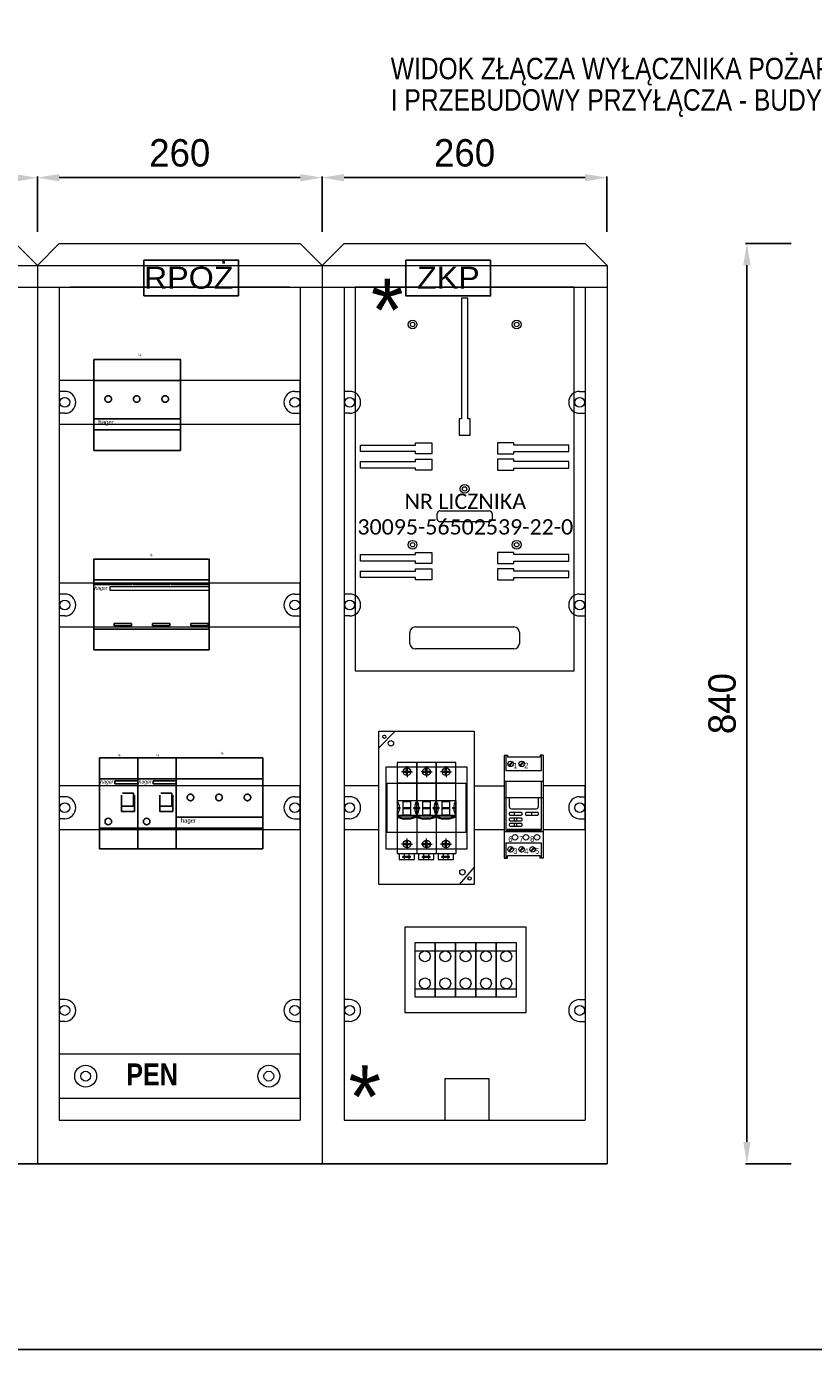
# Model space of a CAD drawing. Header units: centimetres. Extents: x -16053 to 7031, y -7778 to 254.
# Tile 254 of 256: x 4404 to 5122, y -7778 to -6570. Entities that reach past the tile are written whole.
import ezdxf
from ezdxf.enums import TextEntityAlignment as Align

# ---------------------------------------------------------------- set-up
doc = ezdxf.new("R2010")
doc.units = ezdxf.units.CM
doc.header["$MEASUREMENT"] = 0
doc.linetypes.add('ACAD_ISO04W100', pattern=[30, 24, -3, 0, -3])
doc.layers.get('0').update_dxf_attribs({"linetype": 'CONTINUOUS'})
doc.layers.get('Defpoints').update_dxf_attribs({"linetype": 'CONTINUOUS'})
for name, color, linetype, lineweight in [('2DE_OBJ_Hager-Apparatus', 7, 'CONTINUOUS', 25), ('2DE_TXTNUM', 3, 'CONTINUOUS', 15), ('AKCESORIA', 7, 'CONTINUOUS', 5), ('E_Urządzenia', 2, 'CONTINUOUS', 15), ('Obudowa', 6, 'CONTINUOUS', 15), ('Osie', 6, 'ACAD_ISO04W100', 15), ('URZADZENIA', 4, 'CONTINUOUS', 15), ('Wymiar', 247, 'CONTINUOUS', 9)]:
    doc.layers.add(name, color=color, linetype=linetype, lineweight=lineweight)
for name, color, linetype in [('2DE_TXTPFN', 151, 'CONTINUOUS'), ('CP_HIDDE_APPARATUS', 7, 'CONTINUOUS'), ('CP_UCSSPEC', 7, 'CONTINUOUS'), ('jt_tabela', 130, 'CONTINUOUS'), ('OPISY ELEKTRYCZNE', 120, 'CONTINUOUS'), ('POŁĄCZENIA', 5, 'CONTINUOUS')]:
    doc.layers.add(name, color=color, linetype=linetype)
doc.layers.get('CP_UCSSPEC').off()
doc.styles.add('Arial Narrow', font='txt')
doc.styles.add('CP_ATTR', font='txt')
doc.styles.add('CP_ELATT', font='txt')
doc.styles.add('CP_ELATT_IT', font='cp_simplex.shx', dxfattribs={"oblique": 15})
doc.styles.add('CP_TXTCON', font='arial.ttf', dxfattribs={"width": 0.8})
doc.styles.add('RNN', font='txt', dxfattribs={"width": 1.1})
doc.styles.add('STYLE133', font='ariali.ttf')
doc.styles.add('WMF-Arial0', font='txt')
doc.dimstyles.new('ISO-25', dxfattribs={"dimtxt": 2.5, "dimasz": 2.5, "dimexe": 1.25, "dimexo": 0.625, "dimtad": 1, "dimtxsty": 'Standard', "dimcen": 2.5, "dimadec": 0, "dimazin": 0, "dimtfac": 1, "dimtmove": 0, "dimatfit": 3, "dimfxl": 1, "dimarcsym": 0})

# ---------------------------------------------------------------- blocks, each defined once
blk = doc.blocks.new('*D284')
at = {"layer": 'Defpoints', "color": 0}
for p in [(4413.8, -6708.3), (4013.8, -6758.1), (4413.8, -6758.1)]:
    blk.add_point(p, dxfattribs=at)
at = {"layer": 'Wymiar', "color": 0, "lineweight": -2}
for p, q in [((4013.8, -6757.5), (4013.8, -6707)), ((4033.8, -6708.3), (4393.8, -6708.3)), ((4413.8, -6757.5), (4413.8, -6707))]:
    blk.add_line(p, q, dxfattribs=at)
at = {"layer": 'Wymiar', "color": 0}
for points in [[(4033.8, -6704.9), (4033.8, -6711.6), (4013.8, -6708.3)], [(4393.8, -6711.6), (4393.8, -6704.9), (4413.8, -6708.3)]]:
    blk.add_solid(points, dxfattribs=at)
at = {"layer": 'Wymiar', "color": 0, "insert": (4213.8, -6685.8), "char_height": 25, "attachment_point": 5}
blk.add_mtext('400', dxfattribs=at)
blk = doc.blocks.new('*D285')
at = {"layer": 'Defpoints', "color": 0}
for p in [(4673.8, -6708.1), (4413.8, -6758.1), (4673.8, -6758.1)]:
    blk.add_point(p, dxfattribs=at)
at = {"layer": 'Wymiar', "color": 0, "lineweight": -2}
for p, q in [((4413.8, -6757.5), (4413.8, -6706.9)), ((4433.8, -6708.1), (4653.8, -6708.1)), ((4673.8, -6757.5), (4673.8, -6706.9))]:
    blk.add_line(p, q, dxfattribs=at)
at = {"layer": 'Wymiar', "color": 0}
for points in [[(4433.8, -6704.8), (4433.8, -6711.5), (4413.8, -6708.1)], [(4653.8, -6711.5), (4653.8, -6704.8), (4673.8, -6708.1)]]:
    blk.add_solid(points, dxfattribs=at)
at = {"layer": 'Wymiar', "color": 0, "insert": (4543.8, -6685.6), "char_height": 25, "attachment_point": 5}
blk.add_mtext('260', dxfattribs=at)
blk = doc.blocks.new('*D287')
at = {"layer": 'Defpoints', "color": 0}
for p in [(4933.8, -6708.1), (4673.8, -6758.1), (4933.8, -6758.1)]:
    blk.add_point(p, dxfattribs=at)
at = {"layer": 'Wymiar', "color": 0, "lineweight": -2}
for p, q in [((4673.8, -6757.5), (4673.8, -6706.9)), ((4693.8, -6708.1), (4913.8, -6708.1)), ((4933.8, -6757.5), (4933.8, -6706.9))]:
    blk.add_line(p, q, dxfattribs=at)
at = {"layer": 'Wymiar', "color": 0}
for points in [[(4693.8, -6704.8), (4693.8, -6711.5), (4673.8, -6708.1)], [(4913.8, -6711.5), (4913.8, -6704.8), (4933.8, -6708.1)]]:
    blk.add_solid(points, dxfattribs=at)
at = {"layer": 'Wymiar', "color": 0, "insert": (4803.8, -6685.6), "char_height": 25, "attachment_point": 5}
blk.add_mtext('260', dxfattribs=at)
blk = doc.blocks.new('wył. S w ZK')
at = {"layer": 'E_Urządzenia'}
for p, q in [((-52.4, 21.3), (-70.2, 21.3)), ((-70.2, 21.3), (-70.2, -61.7)), ((-64.8, 13.3), (-61.8, 13.3)), ((-64.8, 12.3), (-61.8, 12.3)), ((-61.8, 13.3), (-61.8, 16.3)), ((-61.8, 9.3), (-61.8, 12.3)), ((-60.8, 13.3), (-60.8, 16.3)), ((-60.8, 13.3), (-57.8, 13.3)), ((-60.8, 12.3), (-57.8, 12.3)), ((-60.8, 9.3), (-60.8, 12.3)), ((-34.6, 21.3), (-52.4, 21.3)), ((-52.4, 21.3), (-52.4, -61.7)), ((-52.4, -13.7), (-52.4, 21.3)), ((-52.4, 21.3), (-52.4, -61.7)), ((-47, 13.3), (-44, 13.3)), ((-47, 12.3), (-44, 12.3)), ((-44, 13.3), (-44, 16.3)), ((-44, 9.3), (-44, 12.3)), ((-43, 13.3), (-43, 16.3)), ((-43, 13.3), (-40, 13.3)), ((-43, 12.3), (-40, 12.3)), ((-43, 9.3), (-43, 12.3)), ((-34.6, -13.7), (-34.6, 21.3)), ((-16.8, 21.3), (-34.6, 21.3)), ((-34.6, 21.3), (-34.6, -61.7)), ((-29.2, 13.3), (-26.2, 13.3)), ((-29.2, 12.3), (-26.2, 12.3)), ((-26.2, 13.3), (-26.2, 16.3)), ((-26.2, 9.3), (-26.2, 12.3)), ((-25.2, 13.3), (-25.2, 16.3)), ((-25.2, 13.3), (-22.2, 13.3)), ((-25.2, 12.3), (-22.2, 12.3)), ((-25.2, 9.3), (-25.2, 12.3)), ((-16.8, -13.7), (-16.8, 21.3)), ((-52.4, 2.3), (-70.2, 2.3)), ((-34.6, 2.3), (-52.4, 2.3)), ((-16.8, 2.3), (-34.6, 2.3)), ((-52.4, -13.7), (-70.2, -13.7)), ((-70.2, -13.7), (-70.2, -26.7)), ((-69.7, -19.8), (-67.5, -19.8)), ((-69.7, -20.6), (-69.7, -19.8)), ((-69.7, -20.6), (-67.5, -20.6)), ((-67.5, -20.6), (-67.5, -19.8)), ((-64.8, -26.7), (-64.8, -13.7)), ((-64.8, -14.2), (-57.8, -14.2)), ((-64.8, -19.8), (-57.8, -19.8)), ((-64.8, -20.6), (-57.8, -20.6)), ((-57.8, -26.7), (-57.8, -13.7)), ((-55.1, -20.6), (-55.1, -19.8)), ((-55.1, -19.8), (-52.9, -19.8)), ((-55.1, -20.6), (-52.9, -20.6)), ((-52.9, -20.6), (-52.9, -19.8)), ((-34.6, -13.7), (-52.4, -13.7)), ((-52.4, -13.7), (-52.4, -26.7)), ((-52.4, -26.7), (-52.4, -13.7)), ((-52.4, -13.7), (-52.4, -26.7)), ((-52.4, -13.7), (-52.4, -26.7)), ((-51.9, -19.8), (-49.7, -19.8)), ((-51.9, -20.6), (-51.9, -19.8)), ((-51.9, -20.6), (-51.9, -19.8)), ((-51.9, -20.6), (-49.7, -20.6)), ((-49.7, -20.6), (-49.7, -19.8)), ((-47, -26.7), (-47, -13.7)), ((-47, -14.2), (-40, -14.2)), ((-47, -19.8), (-40, -19.8)), ((-47, -20.6), (-40, -20.6)), ((-40, -26.7), (-40, -13.7)), ((-37.3, -20.6), (-37.3, -19.8)), ((-37.3, -19.8), (-35.1, -19.8)), ((-37.3, -20.6), (-35.1, -20.6)), ((-35.1, -20.6), (-35.1, -19.8)), ((-34.6, -26.7), (-34.6, -13.7)), ((-34.6, -13.7), (-34.6, -26.7)), ((-16.8, -13.7), (-34.6, -13.7)), ((-34.6, -13.7), (-34.6, -26.7)), ((-34.1, -19.8), (-31.9, -19.8)), ((-34.1, -20.6), (-34.1, -19.8)), ((-34.1, -20.6), (-31.9, -20.6)), ((-31.9, -20.6), (-31.9, -19.8)), ((-29.2, -26.7), (-29.2, -13.7)), ((-29.2, -14.2), (-22.2, -14.2)), ((-29.2, -19.8), (-22.2, -19.8)), ((-29.2, -20.6), (-22.2, -20.6)), ((-22.2, -26.7), (-22.2, -13.7)), ((-19.5, -20.6), (-19.5, -19.8)), ((-19.5, -19.8), (-17.3, -19.8)), ((-19.5, -20.6), (-17.3, -20.6)), ((-17.3, -20.6), (-17.3, -19.8)), ((-16.8, -26.7), (-16.8, -13.7)), ((-16.8, -13.7), (-16.8, -26.7)), ((-70.2, -26.7), (-64.6, -26.7)), ((-69.7, -27.4), (-52.9, -27.4)), ((-69.7, -27.4), (-69.7, -27.9)), ((-69.7, -27.9), (-69.7, -28.9)), ((-69.7, -27.9), (-64.3, -29.4)), ((-69.7, -28.9), (-64.3, -30.4)), ((-64.8, -26.4), (-57.8, -26.4)), ((-64.6, -26.4), (-64.6, -27.4)), ((-64.3, -29.4), (-64.3, -30.4)), ((-58.3, -29.4), (-64.3, -29.4)), ((-58.3, -30.4), (-64.3, -30.4)), ((-52.9, -27.9), (-58.3, -29.4)), ((-52.9, -28.9), (-58.3, -30.4)), ((-58.3, -29.4), (-58.3, -30.4)), ((-58, -26.4), (-58, -27.4)), ((-58, -26.7), (-52.4, -26.7)), ((-52.9, -27.4), (-52.9, -27.9)), ((-52.9, -27.9), (-52.9, -28.9)), ((-52.4, -26.7), (-46.8, -26.7)), ((-52.4, -26.7), (-52.4, -61.7)), ((-51.9, -27.4), (-35.1, -27.4)), ((-51.9, -27.4), (-51.9, -27.9)), ((-51.9, -27.4), (-51.9, -27.9)), ((-51.9, -27.9), (-51.9, -28.9)), ((-51.9, -27.9), (-46.5, -29.4)), ((-51.9, -27.9), (-51.9, -28.9)), ((-51.9, -28.9), (-46.5, -30.4)), ((-47, -26.4), (-40, -26.4)), ((-46.8, -26.4), (-46.8, -27.4)), ((-46.5, -29.4), (-46.5, -30.4)), ((-40.5, -29.4), (-46.5, -29.4)), ((-40.5, -30.4), (-46.5, -30.4)), ((-35.1, -27.9), (-40.5, -29.4)), ((-35.1, -28.9), (-40.5, -30.4)), ((-40.5, -29.4), (-40.5, -30.4)), ((-40.2, -26.4), (-40.2, -27.4)), ((-40.2, -26.7), (-34.6, -26.7)), ((-35.1, -27.4), (-35.1, -27.9)), ((-35.1, -27.9), (-35.1, -28.9)), ((-34.6, -26.7), (-34.6, -61.7)), ((-34.6, -26.7), (-29, -26.7)), ((-34.1, -27.4), (-17.3, -27.4)), ((-34.1, -27.4), (-34.1, -27.9)), ((-34.1, -27.9), (-34.1, -28.9)), ((-34.1, -27.9), (-28.7, -29.4)), ((-34.1, -28.9), (-28.7, -30.4)), ((-29.2, -26.4), (-22.2, -26.4)), ((-29, -26.4), (-29, -27.4)), ((-28.7, -29.4), (-28.7, -30.4)), ((-22.7, -29.4), (-28.7, -29.4)), ((-22.7, -30.4), (-28.7, -30.4)), ((-17.3, -27.9), (-22.7, -29.4)), ((-17.3, -28.9), (-22.7, -30.4)), ((-22.7, -29.4), (-22.7, -30.4)), ((-22.4, -26.4), (-22.4, -27.4)), ((-22.4, -26.7), (-16.8, -26.7)), ((-17.3, -27.4), (-17.3, -27.9)), ((-17.3, -27.9), (-17.3, -28.9)), ((-16.8, -26.7), (-16.8, -61.7)), ((-52.4, -42.7), (-70.2, -42.7)), ((-34.6, -42.7), (-52.4, -42.7)), ((-16.8, -42.7), (-34.6, -42.7)), ((-64.8, -52.7), (-61.8, -52.7)), ((-64.8, -53.7), (-61.8, -53.7)), ((-61.8, -52.7), (-61.8, -49.7)), ((-61.8, -56.7), (-61.8, -53.7)), ((-60.8, -52.7), (-60.8, -49.7)), ((-60.8, -52.7), (-57.8, -52.7)), ((-60.8, -56.7), (-60.8, -53.7)), ((-60.8, -53.7), (-57.8, -53.7)), ((-47, -52.7), (-44, -52.7)), ((-47, -53.7), (-44, -53.7)), ((-44, -52.7), (-44, -49.7)), ((-44, -56.7), (-44, -53.7)), ((-43, -52.7), (-43, -49.7)), ((-43, -52.7), (-40, -52.7)), ((-43, -56.7), (-43, -53.7)), ((-43, -53.7), (-40, -53.7)), ((-29.2, -52.7), (-26.2, -52.7)), ((-29.2, -53.7), (-26.2, -53.7)), ((-26.2, -52.7), (-26.2, -49.7)), ((-26.2, -56.7), (-26.2, -53.7)), ((-25.2, -52.7), (-25.2, -49.7)), ((-25.2, -52.7), (-22.2, -52.7)), ((-25.2, -56.7), (-25.2, -53.7)), ((-25.2, -53.7), (-22.2, -53.7)), ((-70.2, -61.7), (-52.4, -61.7)), ((-68.5, -61.7), (-68.5, -67.2)), ((-68.5, -67.2), (-54.5, -67.2)), ((-58, -64.5), (-65, -64.5)), ((-65, -65.5), (-65, -64.5)), ((-58, -65.5), (-65, -65.5)), ((-63.7, -64.5), (-63.7, -61.7)), ((-63.7, -67.2), (-63.7, -65.5)), ((-59.2, -64.5), (-59.2, -61.7)), ((-59.2, -67.2), (-59.2, -65.5)), ((-58, -65.5), (-58, -64.5)), ((-54.5, -67.2), (-54.5, -61.7)), ((-52.4, -61.7), (-34.6, -61.7)), ((-50.7, -61.7), (-50.7, -67.2)), ((-50.7, -67.2), (-36.7, -67.2)), ((-40.2, -64.5), (-47.2, -64.5)), ((-47.2, -65.5), (-47.2, -64.5)), ((-40.2, -65.5), (-47.2, -65.5)), ((-45.9, -64.5), (-45.9, -61.7)), ((-45.9, -67.2), (-45.9, -65.5)), ((-41.4, -64.5), (-41.4, -61.7)), ((-41.4, -67.2), (-41.4, -65.5)), ((-40.2, -65.5), (-40.2, -64.5)), ((-36.7, -67.2), (-36.7, -61.7)), ((-34.6, -61.7), (-16.8, -61.7)), ((-32.9, -61.7), (-32.9, -67.2)), ((-32.9, -67.2), (-18.9, -67.2)), ((-22.4, -64.5), (-29.4, -64.5)), ((-29.4, -65.5), (-29.4, -64.5)), ((-22.4, -65.5), (-29.4, -65.5)), ((-28.1, -64.5), (-28.1, -61.7)), ((-28.1, -67.2), (-28.1, -65.5)), ((-23.6, -64.5), (-23.6, -61.7)), ((-23.6, -67.2), (-23.6, -65.5)), ((-22.4, -65.5), (-22.4, -64.5)), ((-18.9, -67.2), (-18.9, -61.7))]:
    blk.add_line(p, q, dxfattribs=at)
for centre in [(-61.3, 12.8), (-43.5, 12.8), (-25.7, 12.8), (-61.3, -53.2), (-43.5, -53.2), (-25.7, -53.2)]:
    blk.add_circle(centre, 3.5, dxfattribs=at)
for centre, start, end in [((-79.8, -20.2), 325.7945, 34.2055), ((-42.8, -20.2), 145.7945, 214.2055), ((-62, -20.2), 325.7945, 34.2055), ((-25, -20.2), 145.7945, 214.2055), ((-44.2, -20.2), 325.7945, 34.2055), ((-7.2, -20.2), 145.7945, 214.2055)]:
    blk.add_arc(centre, 11.6, start, end, dxfattribs=at)
at = {"layer": 'Osie'}
for p, q in [((-61.3, 12.8), (-66.3, 12.8)), ((-61.3, 12.8), (-61.3, 17.8)), ((-61.3, 12.8), (-61.3, 7.8)), ((-61.3, 12.8), (-56.3, 12.8)), ((-43.5, 12.8), (-48.5, 12.8)), ((-43.5, 12.8), (-43.5, 17.8)), ((-43.5, 12.8), (-43.5, 7.8)), ((-43.5, 12.8), (-38.5, 12.8)), ((-25.7, 12.8), (-30.7, 12.8)), ((-25.7, 12.8), (-25.7, 17.8)), ((-25.7, 12.8), (-25.7, 7.8)), ((-25.7, 12.8), (-20.7, 12.8)), ((-61.3, -53.2), (-61.3, -48.2)), ((-43.5, -53.2), (-43.5, -48.2)), ((-25.7, -53.2), (-25.7, -48.2)), ((-61.3, -53.2), (-66.3, -53.2)), ((-61.3, -53.2), (-56.3, -53.2)), ((-61.3, -53.2), (-61.3, -58.2)), ((-43.5, -53.2), (-48.5, -53.2)), ((-43.5, -53.2), (-38.5, -53.2)), ((-43.5, -53.2), (-43.5, -58.2)), ((-25.7, -53.2), (-30.7, -53.2)), ((-25.7, -53.2), (-20.7, -53.2)), ((-25.7, -53.2), (-25.7, -58.2))]:
    blk.add_line(p, q, dxfattribs=at)
at = {"layer": 'URZADZENIA'}
for p, q in [((-72, 49.8), (-87, 34.8)), ((-70.2, 2.3), (-70.2, -42.7)), ((-52.4, 2.3), (-52.4, -42.7)), ((-52.4, 2.3), (-52.4, -42.7)), ((-34.6, 2.3), (-34.6, -42.7)), ((0, -74.1), (-13.8, -90.2))]:
    blk.add_line(p, q, dxfattribs=at)
for points in [[(0, -90.2), (-87, -90.2), (-87, 49.8), (0, 49.8)], [(-6.6, -57.7), (-80.4, -57.7), (-80.4, 17.3), (-6.6, 17.3)], [(-7.5, -42.7), (-79.5, -42.7), (-79.5, 2.3), (-7.5, 2.3)]]:
    blk.add_lwpolyline(points, close=True, dxfattribs=at)
for centre, radius in [((-82, 44.8), 1.5), ((-76, 38.8), 2.5), ((-10.7, -78.9), 2.5), ((-4.2, -84.5), 1.5)]:
    blk.add_circle(centre, radius, dxfattribs=at)
blk = doc.blocks.new('listwa zaciskowa w ZK')
at = {"layer": 'E_Urządzenia'}
for p, q in [((-101.8, -21.7), (-83.2, -21.7)), ((-83.2, -21.7), (-64.6, -21.7)), ((-64.6, -21.7), (-46, -21.7)), ((-46, -21.7), (-27.4, -21.7)), ((-27.4, -21.7), (-8.9, -21.7)), ((-101.8, -56.3), (-83.2, -56.3)), ((-83.2, -56.3), (-64.6, -56.3)), ((-64.6, -56.3), (-46, -56.3)), ((-46, -56.3), (-27.4, -56.3)), ((-27.4, -56.3), (-8.9, -56.3))]:
    blk.add_line(p, q, dxfattribs=at)
for points in [[(-101.8, -63.7), (-83.2, -63.7), (-83.2, -14.3), (-101.8, -14.3)], [(-83.2, -63.7), (-64.6, -63.7), (-64.6, -14.3), (-83.2, -14.3)], [(-64.6, -63.7), (-46, -63.7), (-46, -14.3), (-64.6, -14.3)], [(-46, -63.7), (-27.4, -63.7), (-27.4, -14.3), (-46, -14.3)], [(-27.4, -63.7), (-8.9, -63.7), (-8.9, -14.3), (-27.4, -14.3)]]:
    blk.add_lwpolyline(points, close=True, dxfattribs=at)
for centre in [(-92.5, -26.6), (-73.9, -26.6), (-55.3, -26.6), (-36.7, -26.6), (-18.2, -26.6), (-92.5, -51.3), (-73.9, -51.3), (-55.3, -51.3), (-36.7, -51.3), (-18.2, -51.3)]:
    blk.add_circle(centre, 4.94, dxfattribs=at)
at = {"layer": 'URZADZENIA'}
blk.add_lwpolyline([(-110.7, -78), (0, -78), (0, 0), (-110.7, 0)], close=True, dxfattribs=at)
blk = doc.blocks.new('licznik w ZK')
at = {"layer": 'URZADZENIA'}
for p, q in [((-200, 0), (-200, -350)), ((0, -350), (0, 0)), ((-97, -10), (-103, -10)), ((-103, -10), (-103, -120)), ((-97, -120), (-97, -10)), ((-103, -120), (-105, -120)), ((-105, -120), (-105, -135)), ((-95, -120), (-97, -120)), ((-95, -135), (-95, -120)), ((-195, -150), (-195, -144)), ((-195, -144), (-145, -144)), ((-145, -144), (-145, -142)), ((-145, -142), (-130, -142)), ((-130, -142), (-130, -152)), ((-105, -135), (-95, -135)), ((-70, -142), (-70, -152)), ((-55, -142), (-70, -142)), ((-55, -144), (-55, -142)), ((-5, -144), (-55, -144)), ((-5, -150), (-5, -144)), ((-145, -150), (-195, -150)), ((-145, -152), (-145, -150)), ((-130, -152), (-145, -152)), ((-70, -152), (-55, -152)), ((-55, -152), (-55, -150)), ((-55, -150), (-5, -150)), ((-195, -165), (-195, -159)), ((-195, -159), (-145, -159)), ((-145, -165), (-195, -165)), ((-145, -159), (-145, -157)), ((-145, -157), (-130, -157)), ((-145, -167), (-145, -165)), ((-130, -167), (-145, -167)), ((-130, -157), (-130, -167)), ((-70, -157), (-70, -167)), ((-55, -157), (-70, -157)), ((-70, -167), (-55, -167)), ((-55, -159), (-55, -157)), ((-5, -159), (-55, -159)), ((-55, -167), (-55, -165)), ((-55, -165), (-5, -165)), ((-5, -165), (-5, -159)), ((-122.5, -204), (-77.5, -204)), ((-125, -211.5), (-125, -206.5)), ((-77.5, -214), (-122.5, -214)), ((-75, -206.5), (-75, -211.5)), ((-195, -250), (-195, -244)), ((-195, -244), (-145, -244)), ((-145, -250), (-195, -250)), ((-145, -244), (-145, -242)), ((-145, -242), (-130, -242)), ((-145, -252), (-145, -250)), ((-130, -252), (-145, -252)), ((-130, -242), (-130, -252)), ((-70, -242), (-70, -252)), ((-55, -242), (-70, -242)), ((-70, -252), (-55, -252)), ((-55, -244), (-55, -242)), ((-5, -244), (-55, -244)), ((-55, -252), (-55, -250)), ((-55, -250), (-5, -250)), ((-5, -250), (-5, -244)), ((-195, -265), (-195, -259)), ((-195, -259), (-145, -259)), ((-145, -265), (-195, -265)), ((-145, -259), (-145, -257)), ((-145, -257), (-130, -257)), ((-145, -267), (-145, -265)), ((-130, -257), (-130, -267)), ((-70, -257), (-70, -267)), ((-55, -257), (-70, -257)), ((-55, -259), (-55, -257)), ((-5, -259), (-55, -259)), ((-55, -267), (-55, -265)), ((-55, -265), (-5, -265)), ((-5, -265), (-5, -259)), ((-130, -267), (-145, -267)), ((-70, -267), (-55, -267)), ((-145, -310), (-55, -310)), ((-150, -325), (-150, -315)), ((-50, -315), (-50, -325)), ((-55, -330), (-145, -330)), ((-200, -350), (0, -350))]:
    blk.add_line(p, q, dxfattribs=at)
for centre, radius in [((-147.5, -34), 4), ((-147.5, -34), 2), ((-52.5, -34), 4), ((-52.5, -34), 2), ((-100, -184), 4), ((-100, -184), 2), ((-147.5, -235), 4), ((-147.5, -235), 2), ((-52.5, -235), 4), ((-52.5, -235), 2)]:
    blk.add_circle(centre, radius, dxfattribs=at)
for centre, radius, start, end in [((-122.5, -206.5), 2.5, 90, 180), ((-77.5, -206.5), 2.5, 0, 90), ((-122.5, -211.5), 2.5, 180, 270), ((-77.5, -211.5), 2.5, 270, 0), ((-145, -315), 5, 90, 180), ((-55, -315), 5, 0, 90), ((-145, -325), 5, 180, 270), ((-55, -325), 5, 270, 0)]:
    blk.add_arc(centre, radius, start, end, dxfattribs=at)
blk = doc.blocks.new('Srubka_mala')
at = {"layer": 'E_Urządzenia'}
for p, q in [((-2, -1.5), (1.5, 2)), ((-1.5, -2), (2, 1.5))]:
    blk.add_line(p, q, dxfattribs=at)
blk.add_circle((0, 0), 2.5, dxfattribs=at)
blk = doc.blocks.new('zegar w ZK')
at = {"layer": 'E_Urządzenia'}
for p, q in [((-35.6, 28), (-35.6, -66)), ((-35.6, 28), (-32.6, 28)), ((-34.1, 28), (-34.1, 14)), ((-32.6, 28), (-32.6, 26)), ((-3, 26), (-32.6, 26)), ((0, 28), (-3, 28)), ((-3, 28), (-3, 26)), ((-1.5, 14), (-1.5, 28)), ((0, 28), (0, -66)), ((-34.1, 14), (-1.5, 14)), ((0, 4), (-35.6, 4)), ((-34.1, 4), (-34.1, -40.5)), ((-1.5, -40.5), (-1.5, 4)), ((0, -11), (-35.6, -11)), ((-26.2, -26.9), (-26.2, -24.4)), ((-26.2, -31.9), (-26.2, -29.4)), ((-26.2, -36.9), (-26.2, -34.4)), ((-24.2, -31.9), (-24.2, -29.4)), ((-24.2, -36.9), (-24.2, -34.4)), ((-10.4, -26.9), (-10.4, -24.4)), ((0, -42), (-35.6, -42)), ((-34.1, -40.5), (-1.5, -40.5)), ((-33.1, -39.5), (-2.5, -39.5)), ((-34.1, -52), (-34.1, -66)), ((-34.1, -52), (-1.5, -52)), ((-1.5, -66), (-1.5, -52)), ((-35.6, -66), (-32.6, -66)), ((-32.6, -66), (-32.6, -64)), ((-3, -64), (-32.6, -64)), ((-3, -66), (-3, -64)), ((0, -66), (-3, -66))]:
    blk.add_line(p, q, dxfattribs=at)
for points in [[(-29.1, -21), (-6.5, -21, 0.414214), (-4.5, -19), (-4.5, -11), (-31.1, -11), (-31.1, -19, 0.414214)], [(-30.2, -26.9), (-20.2, -26.9, 0.414214), (-19.2, -25.9), (-19.2, -25.4, 0.414214), (-20.2, -24.4), (-30.2, -24.4, 0.414214), (-31.2, -25.4), (-31.2, -25.9, 0.414214)], [(-30.2, -31.9), (-20.2, -31.9, 0.414214), (-19.2, -30.9), (-19.2, -30.4, 0.414214), (-20.2, -29.4), (-30.2, -29.4, 0.414214), (-31.2, -30.4), (-31.2, -30.9, 0.414214)], [(-30.2, -36.9), (-20.2, -36.9, 0.414214), (-19.2, -35.9), (-19.2, -35.4, 0.414214), (-20.2, -34.4), (-30.2, -34.4, 0.414214), (-31.2, -35.4), (-31.2, -35.9, 0.414214)], [(-15.4, -26.9), (-5.4, -26.9, 0.414214), (-4.4, -25.9), (-4.4, -25.4, 0.414214), (-5.4, -24.4), (-15.4, -24.4, 0.414214), (-16.4, -25.4), (-16.4, -25.9, 0.414214)]]:
    blk.add_lwpolyline(points, format="xyb", close=True, dxfattribs=at)
for centre in [(-25.8, -47), (-15.8, -47), (-5.8, -47)]:
    blk.add_circle(centre, 2.5, dxfattribs=at)
for p in [(-29.8, 20), (-19.8, 20), (-29.8, -58), (-19.8, -58), (-9.8, -58)]:
    blk.add_blockref('Srubka_mala', p, dxfattribs=at)
at = {"style": 'Arial Narrow'}
for s, p in [('1', (-25.5, 16)), ('2', (-15.5, 16)), ('6', (-30, -51.2)), ('7', (-20, -51.2)), ('8', (-10.1, -51.2)), ('3', (-25.5, -62.1)), ('4', (-15.5, -62.1)), ('5', (-5.6, -62.1))]:
    blk.add_text(s, height=5, dxfattribs=at).set_placement(p, align=Align.CENTER)
blk = doc.blocks.new('*D290')
at = {"layer": 'Defpoints', "color": 0}
for p in [(5102.5, -6768.1), (5061.5, -7608.1), (5102.5, -7608.1)]:
    blk.add_point(p, dxfattribs=at)
at = {"layer": 'Wymiar', "color": 0, "lineweight": -2}
for p, q in [((5101.9, -6768.1), (5060.3, -6768.1)), ((5061.5, -6788.1), (5061.5, -7588.1)), ((5101.9, -7608.1), (5060.3, -7608.1))]:
    blk.add_line(p, q, dxfattribs=at)
at = {"layer": 'Wymiar', "color": 0}
for points in [[(5064.9, -6788.1), (5058.2, -6788.1), (5061.5, -6768.1)], [(5058.2, -7588.1), (5064.9, -7588.1), (5061.5, -7608.1)]]:
    blk.add_solid(points, dxfattribs=at)
at = {"layer": 'Wymiar', "color": 0, "insert": (5039, -7188.1), "char_height": 25, "attachment_point": 5, "rotation": 90}
blk.add_mtext('840', dxfattribs=at)
blk = doc.blocks.new('cp_ucs2d')
at = {"layer": 'Defpoints'}
blk.add_line((0, 0), (0, 0), dxfattribs=at)
blk.add_point((0, 0), dxfattribs=at)
blk = doc.blocks.new('2d_logo_hager_5gytgx4')
at = {"color": 5, "lineweight": 0}
blk.add_lwpolyline([(1.41, -0.19), (10.45, -0.19), (10.45, 0.12), (1.41, 0.12), (1.41, -0.19)], dxfattribs=at)
at = {"color": 5, "style": 'STYLE133'}
blk.add_text('hager', height=0.333, dxfattribs=at).set_placement((0, 0.17), align=Align.TOP_LEFT)
blk = doc.blocks.new('2de_hager_am3_06349_5g53z1h')
for p, q in [((0, 0), (10.5, 0)), ((0, 0), (0, -4.5)), ((10.5, -4.5), (10.5, 0)), ((0.05, -0.3), (3.45, -0.3)), ((0.05, -0.43), (0.05, -0.3)), ((3.45, -0.43), (0.05, -0.43)), ((3.45, -0.3), (3.45, -0.43)), ((3.55, -0.3), (6.95, -0.3)), ((3.55, -0.43), (3.55, -0.3)), ((6.95, -0.43), (3.55, -0.43)), ((6.95, -0.3), (6.95, -0.43)), ((7.05, -0.3), (10.45, -0.3)), ((7.05, -0.43), (7.05, -0.3)), ((10.45, -0.43), (7.05, -0.43)), ((10.45, -0.3), (10.45, -0.43)), ((0, -4.5), (10.5, -4.5)), ((1.83, -4.2), (1.83, -4)), ((1.83, -4), (3.41, -4)), ((3.41, -4.2), (1.83, -4.2)), ((3.41, -4), (3.41, -4.2)), ((5.33, -4.2), (5.33, -4)), ((5.33, -4), (6.91, -4)), ((6.91, -4.2), (5.33, -4.2)), ((6.91, -4), (6.91, -4.2)), ((8.83, -4.2), (8.83, -4)), ((8.83, -4), (10.41, -4)), ((10.41, -4.2), (8.83, -4.2)), ((10.41, -4), (10.41, -4.2))]:
    blk.add_line(p, q)
at = {"layer": 'CP_HIDDE_APPARATUS'}
for p, q in [((0, 1.9), (10.5, 1.9)), ((0, 1.9), (0, 0)), ((10.5, 0), (10.5, 1.9)), ((0, -4.5), (0, -6.4)), ((10.5, -6.4), (10.5, -4.5)), ((0, -6.4), (10.5, -6.4))]:
    blk.add_line(p, q, dxfattribs=at)
blk.add_blockref('2d_logo_hager_5gytgx4', (0.05, -0.76))
at = {"layer": 'CP_UCSSPEC', "xscale": 0.1, "yscale": 0.1, "zscale": 0.1}
for p in [(10.5, 0), (10.5, -2.25)]:
    blk.add_blockref('cp_ucs2d', p, dxfattribs=at)
at = {"linetype": 'ByBlock', "style": 'CP_ATTR', "flags": 9}
for tag in ['WEIGHT', 'IP', 'MATERIAL', 'DIMS', 'OTHER', 'CHARACTER', 'POWER', 'VOLTAGE', 'PRODUCER', 'PRODUCT-TYPE', 'ARTICLE', 'GROUP', 'NUMBER', 'NAME']:
    blk.add_attdef(tag, text='', height=0.00005, dxfattribs=at).set_placement((0, 0), align=Align.MIDDLE_LEFT)
at = {"layer": '2DE_TXTNUM', "style": 'CP_ELATT', "width": 0.8}
blk.add_attdef('TAG', text='', height=0.25, rotation=90, dxfattribs=at).set_placement((5.25, 2.1), align=Align.MIDDLE_LEFT)
blk = doc.blocks.new('2de_hager_am3_03505_f8mrsg0')
for p, q in [((0, -3.5), (0, 0)), ((7.9, 0), (0, 0)), ((7.9, -3.5), (0, -3.5)), ((0, -4.5), (0, -3.5)), ((0, -3.5), (7.9, -3.5)), ((7.9, -3.5), (7.9, -4.5)), ((0, -4.5), (7.9, -4.5))]:
    blk.add_line(p, q)
for points in [[(7.9, -3.5), (7.9, 0)], [(1.6, -1.7), (1.6, -1.68), (1.6, -1.66), (1.59, -1.64), (1.59, -1.62), (1.59, -1.61), (1.58, -1.59), (1.57, -1.57), (1.56, -1.55), (1.55, -1.54), (1.54, -1.52), (1.53, -1.51), (1.52, -1.49), (1.5, -1.48), (1.49, -1.47), (1.47, -1.46), (1.46, -1.45), (1.44, -1.44), (1.42, -1.43), (1.41, -1.42), (1.39, -1.41), (1.37, -1.41), (1.35, -1.4), (1.33, -1.4), (1.31, -1.4), (1.3, -1.4), (1.28, -1.4), (1.26, -1.4), (1.24, -1.41), (1.22, -1.41), (1.2, -1.42), (1.18, -1.42), (1.17, -1.43), (1.15, -1.44), (1.13, -1.45), (1.12, -1.46), (1.1, -1.47), (1.09, -1.49), (1.08, -1.5), (1.06, -1.51), (1.05, -1.53), (1.04, -1.55), (1.03, -1.56), (1.03, -1.58), (1.02, -1.6), (1.01, -1.62), (1.01, -1.63), (1, -1.65), (1, -1.67), (1, -1.69), (1, -1.71), (1, -1.73), (1, -1.75), (1.01, -1.77), (1.01, -1.78), (1.02, -1.8), (1.03, -1.82), (1.03, -1.84), (1.04, -1.85), (1.05, -1.87), (1.06, -1.89), (1.08, -1.9), (1.09, -1.91), (1.1, -1.93), (1.12, -1.94), (1.13, -1.95), (1.15, -1.96), (1.17, -1.97), (1.18, -1.98), (1.2, -1.98), (1.22, -1.99), (1.24, -1.99), (1.26, -2), (1.28, -2), (1.3, -2), (1.31, -2), (1.33, -2), (1.35, -2), (1.37, -1.99), (1.39, -1.99), (1.41, -1.98), (1.42, -1.97), (1.44, -1.96), (1.46, -1.95), (1.47, -1.94), (1.49, -1.93), (1.5, -1.92), (1.52, -1.91), (1.53, -1.89), (1.54, -1.88), (1.55, -1.86), (1.56, -1.85), (1.57, -1.83), (1.58, -1.81), (1.59, -1.79), (1.59, -1.78), (1.59, -1.76), (1.6, -1.74), (1.6, -1.72), (1.6, -1.7)], [(4.2, -1.7), (4.2, -1.68), (4.2, -1.66), (4.19, -1.64), (4.19, -1.62), (4.19, -1.61), (4.18, -1.59), (4.17, -1.57), (4.16, -1.55), (4.15, -1.54), (4.14, -1.52), (4.13, -1.51), (4.12, -1.49), (4.1, -1.48), (4.09, -1.47), (4.07, -1.46), (4.06, -1.45), (4.04, -1.44), (4.02, -1.43), (4.01, -1.42), (3.99, -1.41), (3.97, -1.41), (3.95, -1.4), (3.93, -1.4), (3.91, -1.4), (3.9, -1.4), (3.88, -1.4), (3.86, -1.4), (3.84, -1.41), (3.82, -1.41), (3.8, -1.42), (3.78, -1.42), (3.77, -1.43), (3.75, -1.44), (3.73, -1.45), (3.72, -1.46), (3.7, -1.47), (3.69, -1.49), (3.68, -1.5), (3.66, -1.51), (3.65, -1.53), (3.64, -1.55), (3.63, -1.56), (3.63, -1.58), (3.62, -1.6), (3.61, -1.62), (3.61, -1.63), (3.6, -1.65), (3.6, -1.67), (3.6, -1.69), (3.6, -1.71), (3.6, -1.73), (3.6, -1.75), (3.61, -1.77), (3.61, -1.78), (3.62, -1.8), (3.63, -1.82), (3.63, -1.84), (3.64, -1.85), (3.65, -1.87), (3.66, -1.89), (3.68, -1.9), (3.69, -1.91), (3.7, -1.93), (3.72, -1.94), (3.73, -1.95), (3.75, -1.96), (3.77, -1.97), (3.78, -1.98), (3.8, -1.98), (3.82, -1.99), (3.84, -1.99), (3.86, -2), (3.88, -2), (3.9, -2), (3.91, -2), (3.93, -2), (3.95, -2), (3.97, -1.99), (3.99, -1.99), (4.01, -1.98), (4.02, -1.97), (4.04, -1.96), (4.06, -1.95), (4.07, -1.94), (4.09, -1.93), (4.1, -1.92), (4.12, -1.91), (4.13, -1.89), (4.14, -1.88), (4.15, -1.86), (4.16, -1.85), (4.17, -1.83), (4.18, -1.81), (4.19, -1.79), (4.19, -1.78), (4.19, -1.76), (4.2, -1.74), (4.2, -1.72), (4.2, -1.7)], [(6.8, -1.7), (6.8, -1.68), (6.8, -1.66), (6.79, -1.64), (6.79, -1.62), (6.79, -1.61), (6.78, -1.59), (6.77, -1.57), (6.76, -1.55), (6.75, -1.54), (6.74, -1.52), (6.73, -1.51), (6.72, -1.49), (6.7, -1.48), (6.69, -1.47), (6.67, -1.46), (6.66, -1.45), (6.64, -1.44), (6.62, -1.43), (6.61, -1.42), (6.59, -1.41), (6.57, -1.41), (6.55, -1.4), (6.53, -1.4), (6.51, -1.4), (6.5, -1.4), (6.48, -1.4), (6.46, -1.4), (6.44, -1.41), (6.42, -1.41), (6.4, -1.42), (6.38, -1.42), (6.37, -1.43), (6.35, -1.44), (6.33, -1.45), (6.32, -1.46), (6.3, -1.47), (6.29, -1.49), (6.28, -1.5), (6.26, -1.51), (6.25, -1.53), (6.24, -1.55), (6.23, -1.56), (6.23, -1.58), (6.22, -1.6), (6.21, -1.62), (6.21, -1.63), (6.2, -1.65), (6.2, -1.67), (6.2, -1.69), (6.2, -1.71), (6.2, -1.73), (6.2, -1.75), (6.21, -1.77), (6.21, -1.78), (6.22, -1.8), (6.23, -1.82), (6.23, -1.84), (6.24, -1.85), (6.25, -1.87), (6.26, -1.89), (6.28, -1.9), (6.29, -1.91), (6.3, -1.93), (6.32, -1.94), (6.33, -1.95), (6.35, -1.96), (6.37, -1.97), (6.38, -1.98), (6.4, -1.98), (6.42, -1.99), (6.44, -1.99), (6.46, -2), (6.48, -2), (6.5, -2), (6.51, -2), (6.53, -2), (6.55, -2), (6.57, -1.99), (6.59, -1.99), (6.61, -1.98), (6.62, -1.97), (6.64, -1.96), (6.66, -1.95), (6.67, -1.94), (6.69, -1.93), (6.7, -1.92), (6.72, -1.91), (6.73, -1.89), (6.74, -1.88), (6.75, -1.86), (6.76, -1.85), (6.77, -1.83), (6.78, -1.81), (6.79, -1.79), (6.79, -1.78), (6.79, -1.76), (6.8, -1.74), (6.8, -1.72), (6.8, -1.7)]]:
    blk.add_lwpolyline(points)
at = {"layer": 'CP_HIDDE_APPARATUS'}
for p, q in [((0, -4.5), (7.9, -4.5)), ((0, -4.5), (0, -6.4)), ((7.9, -6.4), (7.9, -4.5)), ((0, -6.4), (7.9, -6.4))]:
    blk.add_line(p, q, dxfattribs=at)
blk.add_lwpolyline([(0, 1.9), (7.9, 1.9), (7.9, 0), (0, 0)], close=True, dxfattribs=at)
at = {"layer": 'CP_UCSSPEC', "xscale": 0.1, "yscale": 0.1, "zscale": 0.1}
for p in [(7.9, 0), (7.9, -2.25)]:
    blk.add_blockref('cp_ucs2d', p, dxfattribs=at)
at = {"color": 5, "lineweight": 0, "style": 'WMF-Arial0'}
blk.add_text('hager', height=0.4, dxfattribs=at).set_placement((0.4, -4))
at = {"linetype": 'ByBlock', "style": 'CP_ELATT_IT', "flags": 9}
blk.add_attdef('FUSE_LINK', (0, 0), '', height=0.0001, dxfattribs=at)
at = {"linetype": 'ByBlock', "style": 'CP_ATTR', "flags": 9}
for tag in ['NAME', 'NUMBER', 'GROUP', 'ARTICLE', 'PRODUCT-TYPE', 'PRODUCER', 'VOLTAGE', 'POWER', 'CHARACTER', 'OTHER', 'DIMS', 'MATERIAL', 'IP', 'WEIGHT']:
    blk.add_attdef(tag, text='', height=0.00005, dxfattribs=at).set_placement((0, 0), align=Align.MIDDLE_LEFT)
at = {"layer": '2DE_TXTNUM', "style": 'CP_ELATT', "width": 0.8}
blk.add_attdef('TAG', (4.33, 2.16), '', height=0.25, rotation=90, dxfattribs=at)
blk = doc.blocks.new('2de_hager_am3_04713_tj766s')
for p, q in [((3.5, 0), (0, 0)), ((0, 0), (0, -4.5)), ((3.5, -4.5), (3.5, 0)), ((3.5, -4.5), (3.5, 0)), ((3.5, -0.45), (3.5, -0.2)), ((2, -1.5), (2, -3)), ((3.2, -3), (3.2, -1.5)), ((3.2, -3), (3.2, -1.5)), ((2, -3), (3.2, -3)), ((2, -3), (3.2, -3)), ((0, -4.5), (3.5, -4.5)), ((0, -4.5), (3.5, -4.5))]:
    blk.add_line(p, q)
at = {"linetype": 'Continuous'}
for p, q in [((3.5, 0), (0, 0)), ((0, -0.5), (0, -0.2)), ((3.5, -0.2), (3.5, -0.5)), ((3.5, -0.2), (3.5, -0.5))]:
    blk.add_line(p, q, dxfattribs=at)
at = {"color": 250, "linetype": 'Continuous'}
for p, q in [((0, -0.2), (0, -0.5)), ((3.5, -0.5), (3.5, -0.2))]:
    blk.add_line(p, q, dxfattribs=at)
at = {"color": 5}
for p, q in [((1.4, -0.2), (1.4, -0.45)), ((3.5, -0.2), (1.4, -0.2)), ((1.4, -0.45), (3.5, -0.45))]:
    blk.add_line(p, q, dxfattribs=at)
at = {"color": 255, "linetype": 'Continuous'}
blk.add_line((3.5, -0.5), (3.5, -0.2), dxfattribs=at)
at = {"color": 8, "linetype": 'Continuous'}
for p, q in [((3.1, -1.3), (2.1, -1.3)), ((3.1, -2.5), (3.1, -1.3)), ((2.1, -2.5), (3.1, -2.5))]:
    blk.add_line(p, q, dxfattribs=at)
at = {"color": 250, "linetype": 'Continuous'}
blk.add_ellipse((0.8, -3.9), major_axis=(-0.212, 0.212), ratio=1, start_param=-0.785398, end_param=5.497787, dxfattribs=at)
at = {"layer": 'CP_HIDDE_APPARATUS'}
for p, q in [((0, 0), (0, 1.9)), ((3.5, 1.9), (0, 1.9)), ((3.5, 1.9), (0, 1.9)), ((3.5, 0), (3.5, 1.9)), ((0, -4.5), (0, -6.4)), ((3.5, -4.5), (3.5, -6.4)), ((0, -6.4), (3.5, -6.4)), ((0, -6.4), (3.5, -6.4))]:
    blk.add_line(p, q, dxfattribs=at)
at = {"layer": 'CP_UCSSPEC', "xscale": 0.1, "yscale": 0.1, "zscale": 0.1}
for p in [(3.5, 0), (3.5, -2.25)]:
    blk.add_blockref('cp_ucs2d', p, dxfattribs=at)
at = {"color": 5, "style": 'STYLE133'}
blk.add_text('hager', height=0.333, dxfattribs=at).set_placement((0.06, -0.1), align=Align.TOP_LEFT)
at = {"linetype": 'ByBlock', "style": 'CP_ATTR', "flags": 9}
for tag in ['NAME', 'NUMBER', 'GROUP', 'ARTICLE', 'PRODUCT-TYPE', 'PRODUCER', 'VOLTAGE', 'POWER', 'CHARACTER', 'OTHER', 'DIMS', 'MATERIAL', 'IP', 'WEIGHT']:
    blk.add_attdef(tag, text='', height=0.00005, dxfattribs=at).set_placement((0, 0), align=Align.MIDDLE_LEFT)
at = {"layer": '2DE_TXTNUM', "style": 'CP_ELATT', "width": 0.8}
blk.add_attdef('TAG', (1.96, 1.96), '', height=0.25, rotation=90, dxfattribs=at)

msp = doc.modelspace()

# ---------------------------------------------------------------- linework, layer by layer
at = {"layer": '2DE_TXTPFN', "color": 5}
for points in [[(4511.133, -6783.384, -0.41421356), (4511.133, -6783.384), (4597.303, -6783.384, -0.41421356), (4597.303, -6783.384), (4597.303, -6815.901, -0.41421356), (4597.303, -6815.901), (4511.133, -6815.901, -0.41421356), (4511.133, -6815.901)], [(4750.27, -6783.442, -0.41421356), (4750.27, -6783.442), (4827.567, -6783.442, -0.41421356), (4827.567, -6783.442), (4827.567, -6815.959, -0.41421356), (4827.567, -6815.959), (4750.27, -6815.959, -0.41421356), (4750.27, -6815.959)]]:
    msp.add_lwpolyline(points, format="xyb", close=True, dxfattribs=at)
at = {"layer": 'Obudowa'}
for p, q in [((4413.849, -6788.121), (4393.849, -6768.121)), ((4413.849, -6788.121), (4433.849, -6768.121)), ((4433.849, -6768.121), (4653.849, -6768.121)), ((4673.849, -6788.121), (4653.849, -6768.121)), ((4673.849, -6788.121), (4693.849, -6768.121)), ((4693.849, -6768.121), (4913.849, -6768.121)), ((4933.849, -6788.121), (4913.849, -6768.121)), ((4013.849, -6788.121), (4413.849, -6788.121)), ((4413.849, -6788.121), (4413.849, -6808.121)), ((4413.849, -6788.121), (4413.849, -6808.121)), ((4413.849, -6788.121), (4413.849, -6808.121)), ((4413.849, -6788.121), (4673.849, -6788.121)), ((4413.849, -6788.121), (4413.849, -6808.121)), ((4673.849, -6788.121), (4673.849, -6808.121)), ((4673.849, -6788.121), (4673.849, -6808.121)), ((4673.849, -6788.121), (4933.849, -6788.121)), ((4673.849, -6788.121), (4673.849, -6808.121)), ((4933.849, -6788.121), (4933.849, -6808.121)), ((4013.849, -6808.121), (4413.849, -6808.121)), ((4413.849, -6808.121), (4413.849, -7608.121)), ((4413.849, -6808.121), (4413.849, -7608.121)), ((4413.849, -6808.121), (4413.849, -7608.121)), ((4413.849, -6808.121), (4673.849, -6808.121)), ((4413.849, -6808.121), (4413.849, -7608.121)), ((4433.849, -6808.121), (4433.849, -7568.121)), ((4653.849, -6808.121), (4653.849, -7568.121)), ((4673.849, -6808.121), (4673.849, -7608.121)), ((4673.849, -6808.121), (4673.849, -7608.121)), ((4673.849, -6808.121), (4673.849, -7608.121)), ((4673.849, -6808.121), (4933.849, -6808.121)), ((4673.849, -6808.121), (4673.849, -7608.121)), ((4693.849, -6808.121), (4693.849, -7568.121)), ((4913.849, -6808.121), (4913.849, -7568.121)), ((4933.849, -6808.121), (4933.849, -7608.121)), ((4933.849, -6808.121), (4933.849, -7608.121)), ((4438.849, -6903.121), (4433.849, -6903.121)), ((4648.849, -6903.121), (4653.849, -6903.121)), ((4698.849, -6903.121), (4693.849, -6903.121)), ((4908.849, -6903.121), (4913.849, -6903.121)), ((4438.849, -6923.121), (4433.849, -6923.121)), ((4648.849, -6923.121), (4653.849, -6923.121)), ((4698.849, -6923.121), (4693.849, -6923.121)), ((4908.849, -6923.121), (4913.849, -6923.121)), ((4438.849, -7088.121), (4433.849, -7088.121)), ((4648.849, -7088.121), (4653.849, -7088.121)), ((4698.849, -7088.121), (4693.849, -7088.121)), ((4908.849, -7088.121), (4913.849, -7088.121)), ((4438.849, -7108.121), (4433.849, -7108.121)), ((4648.849, -7108.121), (4653.849, -7108.121)), ((4698.849, -7108.121), (4693.849, -7108.121)), ((4908.849, -7108.121), (4913.849, -7108.121)), ((4438.849, -7273.121), (4433.849, -7273.121)), ((4648.849, -7273.121), (4653.849, -7273.121)), ((4698.849, -7273.121), (4693.849, -7273.121)), ((4908.849, -7273.121), (4913.849, -7273.121)), ((4438.849, -7293.121), (4433.849, -7293.121)), ((4648.849, -7293.121), (4653.849, -7293.121)), ((4698.849, -7293.121), (4693.849, -7293.121)), ((4908.849, -7293.121), (4913.849, -7293.121)), ((4438.849, -7458.121), (4433.849, -7458.121)), ((4648.849, -7458.121), (4653.849, -7458.121)), ((4698.849, -7458.121), (4693.849, -7458.121)), ((4908.849, -7458.121), (4913.849, -7458.121)), ((4438.849, -7478.121), (4433.849, -7478.121)), ((4648.849, -7478.121), (4653.849, -7478.121)), ((4698.849, -7478.121), (4693.849, -7478.121)), ((4908.849, -7478.121), (4913.849, -7478.121)), ((4433.849, -7568.121), (4653.849, -7568.121)), ((4693.849, -7568.121), (4913.849, -7568.121)), ((4413.849, -7608.121), (4013.849, -7608.121)), ((4013.849, -7608.121), (4413.849, -7608.121)), ((4413.849, -7608.121), (4673.849, -7608.121)), ((4673.849, -7608.121), (4413.849, -7608.121)), ((4673.849, -7608.121), (4933.849, -7608.121)), ((4933.849, -7608.121), (4673.849, -7608.121))]:
    msp.add_line(p, q, dxfattribs=at)
for centre, radius in [((4438.849, -6913.121), 4.5), ((4648.849, -6913.121), 4.5), ((4698.849, -6913.121), 4.5), ((4908.849, -6913.121), 4.5), ((4438.849, -7098.121), 4.5), ((4648.849, -7098.121), 4.5), ((4698.849, -7098.121), 4.5), ((4908.849, -7098.121), 4.5), ((4438.849, -7283.121), 4.5), ((4648.849, -7283.121), 4.5), ((4698.849, -7283.121), 4.5), ((4908.849, -7283.121), 4.5), ((4438.849, -7468.121), 4.5), ((4648.849, -7468.121), 4.5), ((4698.849, -7468.121), 4.5), ((4908.849, -7468.121), 4.5), ((4457.894, -7528.121), 10), ((4625.099, -7528.121), 10), ((4457.894, -7528.121), 4.5), ((4625.099, -7528.121), 4.5)]:
    msp.add_circle(centre, radius, dxfattribs=at)
for centre, start, end in [((4438.849, -6913.121), 270, 90), ((4648.849, -6913.121), 90, 270), ((4698.849, -6913.121), 270, 90), ((4908.849, -6913.121), 90, 270), ((4438.849, -7098.121), 270, 90), ((4648.849, -7098.121), 90, 270), ((4698.849, -7098.121), 270, 90), ((4908.849, -7098.121), 90, 270), ((4438.849, -7283.121), 270, 90), ((4648.849, -7283.121), 90, 270), ((4698.849, -7283.121), 270, 90), ((4908.849, -7283.121), 90, 270), ((4438.849, -7468.121), 270, 90), ((4648.849, -7468.121), 90, 270), ((4698.849, -7468.121), 270, 90), ((4908.849, -7468.121), 90, 270)]:
    msp.add_arc(centre, 10, start, end, dxfattribs=at)
at = {"layer": 'OPISY ELEKTRYCZNE', "linetype": 'Continuous'}
msp.add_lwpolyline([(3615.698, -5362.605), (7031.198, -5362.605), (7031.198, -7777.605), (3615.698, -7777.605)], close=True, dxfattribs=at)
at = {"layer": 'URZADZENIA'}
for p, q in [((4643.849, -6808.121), (4443.849, -6808.121)), ((4903.849, -6808.121), (4703.849, -6808.121)), ((4812.563, -7263.121), (4840.064, -7263.121)), ((4812.563, -7303.121), (4840.064, -7303.121))]:
    msp.add_line(p, q, dxfattribs=at)
at = {"layer": 'URZADZENIA', "lineweight": 9}
for p, q in [((4785.904, -7530.178), (4785.904, -7568.121)), ((4785.904, -7530.178), (4825.904, -7530.178)), ((4825.904, -7530.178), (4825.904, -7568.121))]:
    msp.add_line(p, q, dxfattribs=at)
at = {"layer": 'URZADZENIA'}
for points in [[(4465.495, -6893.121), (4433.849, -6893.121), (4433.849, -6933.121), (4465.495, -6933.121)], [(4465.495, -6933.121), (4653.849, -6933.121), (4653.849, -6893.121), (4465.495, -6893.121)], [(4470.033, -7078.121), (4433.849, -7078.121), (4433.849, -7118.121), (4470.033, -7118.121)], [(4470.033, -7118.121), (4653.849, -7118.121), (4653.849, -7078.121), (4470.033, -7078.121)], [(4470.033, -7263.121), (4433.849, -7263.121), (4433.849, -7303.121), (4470.033, -7303.121)], [(4470.033, -7303.121), (4653.849, -7303.121), (4653.849, -7263.121), (4470.033, -7263.121)], [(4725.563, -7263.121), (4693.849, -7263.121), (4693.849, -7303.121), (4725.563, -7303.121)], [(4875.664, -7303.121), (4913.849, -7303.121), (4913.849, -7263.121), (4875.664, -7263.121)]]:
    msp.add_lwpolyline(points, dxfattribs=at)
msp.add_lwpolyline([(4433.74, -7508.121), (4433.74, -7548.121), (4653.849, -7548.121), (4653.849, -7508.121)], close=True, dxfattribs=at)

# ---------------------------------------------------------------- block references
at = {"layer": '2DE_OBJ_Hager-Apparatus', "xscale": 10, "yscale": 10, "zscale": 10}
for name, p in [('2de_hager_am3_03505_f8mrsg0', (4465.495, -6893.121)), ('2de_hager_am3_06349_5g53z1h', (4465.495, -7075.128)), ('2de_hager_am3_03505_f8mrsg0', (4540.579, -7256.713)), ('2de_hager_am3_04713_tj766s', (4470.579, -7256.713)), ('2de_hager_am3_04713_tj766s', (4505.579, -7256.713))]:
    msp.add_blockref(name, p, dxfattribs=at).add_auto_attribs({'TAG': '-F'})
at = {"layer": 'E_Urządzenia'}
for name, p in [('licznik w ZK', (4903.849, -6808.121)), ('wył. S w ZK', (4812.563, -7263.121)), ('zegar w ZK', (4875.664, -7263.121)), ('listwa zaciskowa w ZK', (4860.059, -7392.144))]:
    msp.add_blockref(name, p, dxfattribs=at)

# ---------------------------------------------------------------- texts
at = {"layer": '2DE_TXTPFN', "color": 5, "linetype": 'Continuous', "style": 'RNN', "width": 1.1}
for s, p in [('RPOŻ', (4511.071, -6809.391)), ('ZKP', (4760.375, -6809.391))]:
    msp.add_text(s, height=20, dxfattribs=at).set_placement(p)
at = {"layer": 'AKCESORIA', "insert": (4804.472, -7015.235), "char_height": 14, "width": 272.78346, "attachment_point": 5}
msp.add_mtext('{\\fCalibri|b0|i0|c238|p34;\\C7;NR LICZNIKA\\P30095-56502539-22-0\\P}', dxfattribs=at)
at = {"layer": 'jt_tabela', "style": 'CP_TXTCON', "width": 0.821813}
for s, p in [('WIDOK ZŁĄCZA WYŁĄCZNIKA POŻAROWEGO', (4736.427, -6618.263)), ('I PRZEBUDOWY PRZYŁĄCZA - BUDYNEK SZKOŁY', (4736.427, -6646.901))]:
    msp.add_text(s, height=19.53898, dxfattribs=at).set_placement(p)
at = {"layer": 'Obudowa', "insert": (4494.969, -7516.471), "char_height": 20, "width": 90.53884, "attachment_point": 1, "style": 'Arial Narrow'}
msp.add_mtext('{\\fArial Narrow CE|b1|i0|c238|p34;PEN}', dxfattribs=at)
at = {"layer": 'POŁĄCZENIA', "color": 1, "char_height": 57, "width": 402.14195, "attachment_point": 1}
for insert in [(4718.349, -6800.375), (4697.861, -7518.353)]:
    msp.add_mtext('*', dxfattribs=dict(at, insert=insert))

# ---------------------------------------------------------------- dimensions: what is measured, and where the dimension line sits
at = {"layer": 'Wymiar'}
for p1, p2, distance, picture, middle in [((4013.849, -6758.121), (4413.849, -6758.121), 49.855, '*D284', (4213.849, -6685.766)), ((4413.849, -6758.121), (4673.849, -6758.121), 50, '*D285', (4543.849, -6685.621)), ((4673.849, -6758.121), (4933.849, -6758.121), 49.992, '*D287', (4803.849, -6685.628))]:
    dim = msp.add_aligned_dim(p1=p1, p2=p2, distance=distance, dimstyle='ISO-25', override={"dimtxt": 25, "dimasz": 20, "dimgap": 10, "dimtxsty": 'Standard'}, dxfattribs=at)
    dim.commit()
    dim.dimension.update_dxf_attribs({"geometry": picture, "text_midpoint": middle})
dim = msp.add_linear_dim(base=(5061.537, -7608.121), p1=(5102.507, -6768.121), p2=(5102.507, -7608.121), angle=90, dimstyle='ISO-25', override={"dimtxt": 25, "dimasz": 20, "dimgap": 10, "dimtxsty": 'Standard'}, dxfattribs=at)
dim.commit()
dim.dimension.update_dxf_attribs({"geometry": '*D290', "text_midpoint": (5039.037, -7188.121)})

doc.saveas('drawing.dxf')
